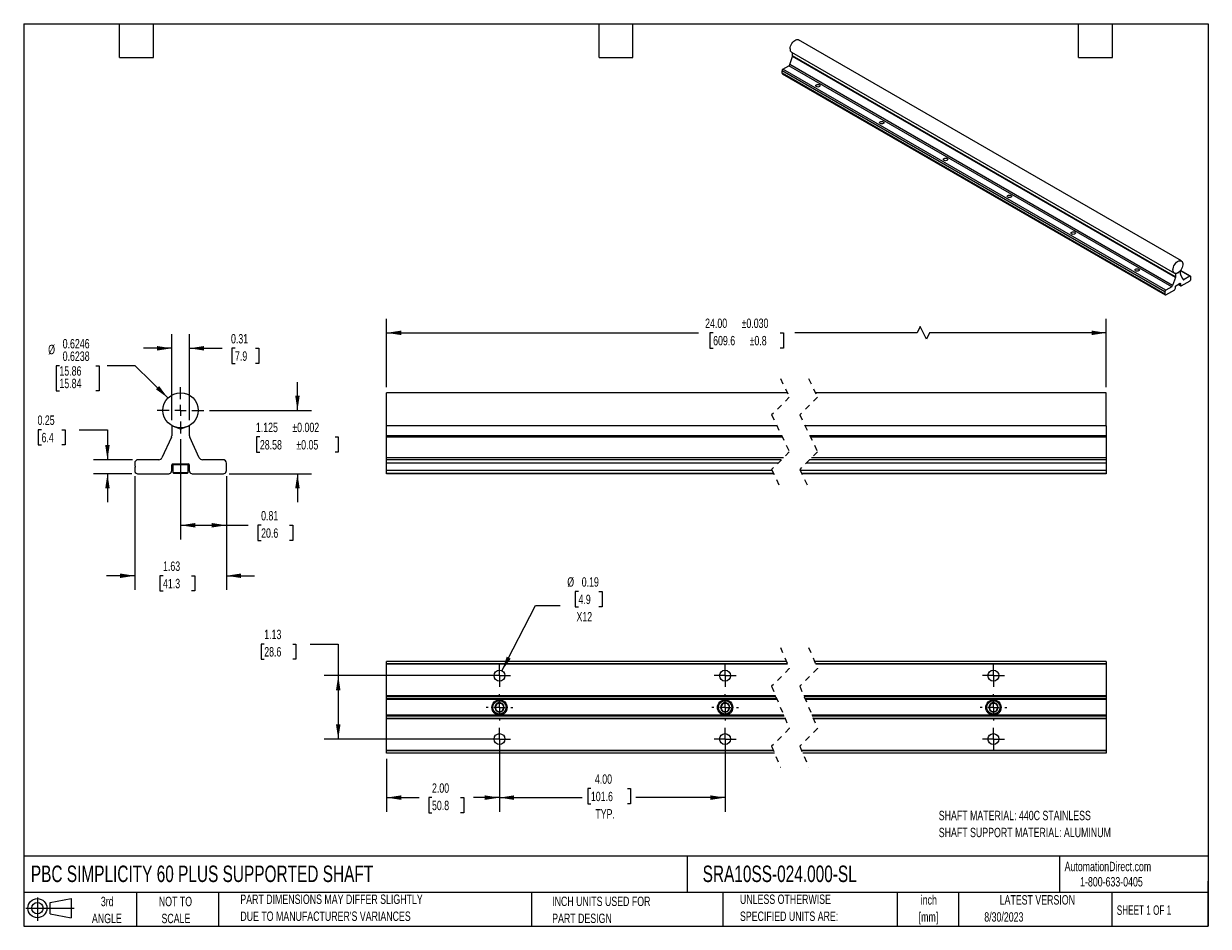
# Model space of a CAD drawing. Header units: inches. Extents: x 0.5 to 21.5, y 0.5 to 16.5.
import ezdxf

# ---------------------------------------------------------------- set-up
doc = ezdxf.new("R2010")
doc.units = ezdxf.units.IN
doc.header["$LTSCALE"] = 2
doc.header["$MEASUREMENT"] = 0
doc.linetypes.add('CENTERX2', pattern=[0.8, 0.5, -0.1, 0.1, -0.1])
doc.linetypes.add('HIDDEN', pattern=[0.075, 0.05, -0.025])
doc.layers.add('CENTER', color=40, linetype='CENTERX2')
doc.layers.add('SLD-DEFPOINTS', color=7, linetype='Continuous')
doc.layers.add('DIMENSIONS', color=140, linetype='Continuous', lineweight=25)
doc.layers.add('TEXT', color=140, linetype='Continuous', lineweight=25)
doc.styles.add('SLDTEXTSTYLE0', font='TXT', dxfattribs={"width": 0.7})
doc.styles.add('SLDTEXTSTYLE1', font='TXT', dxfattribs={"width": 0.65})
doc.dimstyles.new('SLDDIMSTYLE0', dxfattribs={"dimtxt": 0.169922, "dimasz": 0.26, "dimexe": 0, "dimexo": 0.0625, "dimgap": 0.04248, "dimtad": 0, "dimtih": 1, "dimtoh": 1, "dimrnd": 1e-09, "dimdsep": 46, "dimtxsty": 'SLDTEXTSTYLE0', "dimsah": 1, "dimcen": 0.09, "dimadec": 0, "dimazin": 2, "dimtfac": 1, "dimtofl": 0, "dimtmove": 0, "dimatfit": 3, "dimfxl": 0, "dimfrac": 2, "dimtolj": 1, "dimtzin": 12, "dimarcsym": 0})
doc.dimstyles.new('SLDDIMSTYLE1', dxfattribs={"dimtxt": 0.169922, "dimasz": 0.26, "dimexe": 0, "dimexo": 0.0625, "dimgap": 0.04248, "dimtad": 0, "dimtih": 1, "dimtoh": 1, "dimrnd": 1e-09, "dimzin": 12, "dimdsep": 46, "dimtxsty": 'SLDTEXTSTYLE0', "dimsah": 1, "dimcen": 0.09, "dimadec": 0, "dimazin": 3, "dimtfac": 1, "dimtmove": 0, "dimatfit": 0, "dimfxl": 0, "dimfrac": 2, "dimtolj": 1, "dimtzin": 12, "dimarcsym": 0})
doc.dimstyles.new('SLDDIMSTYLE2', dxfattribs={"dimtxt": 0.169922, "dimasz": 0.26, "dimexe": 0, "dimexo": 0.0625, "dimgap": 0.04248, "dimtad": 0, "dimtih": 1, "dimtoh": 1, "dimdec": 3, "dimrnd": 1e-09, "dimzin": 12, "dimdsep": 46, "dimtxsty": 'SLDTEXTSTYLE0', "dimsah": 1, "dimcen": 0.09, "dimadec": 0, "dimazin": 3, "dimtol": 1, "dimtp": 0.002, "dimtm": 0.002, "dimtfac": 1, "dimtdec": 3, "dimtmove": 0, "dimatfit": 0, "dimfxl": 0, "dimfrac": 2, "dimtolj": 1, "dimarcsym": 0})
doc.dimstyles.new('SLDDIMSTYLE3', dxfattribs={"dimtxt": 0.169922, "dimasz": 0.26, "dimexe": 0, "dimexo": 0.0625, "dimgap": 0.04248, "dimtad": 0, "dimtih": 1, "dimtoh": 1, "dimrnd": 1e-09, "dimdsep": 46, "dimtxsty": 'SLDTEXTSTYLE0', "dimsah": 1, "dimcen": 0.09, "dimadec": 0, "dimazin": 2, "dimtfac": 1, "dimtmove": 0, "dimatfit": 0, "dimfxl": 0, "dimfrac": 2, "dimtolj": 1, "dimtzin": 12, "dimarcsym": 0})
doc.dimstyles.new('SLDDIMSTYLE4', dxfattribs={"dimtxt": 0.169922, "dimasz": 0.26, "dimexe": 0, "dimexo": 0.0625, "dimgap": 0.04248, "dimtad": 0, "dimtih": 1, "dimtoh": 1, "dimdec": 4, "dimrnd": 1e-09, "dimzin": 0, "dimdsep": 46, "dimtxsty": 'SLDTEXTSTYLE0', "dimsah": 1, "dimcen": 0, "dimadec": 0, "dimazin": 0, "dimlim": 1, "dimtp": -0.0004, "dimtm": 0.0012, "dimtfac": 1, "dimtdec": 4, "dimtofl": 0, "dimtmove": 0, "dimatfit": 3, "dimfxl": 0, "dimfrac": 2, "dimtolj": 1, "dimtzin": 12, "dimarcsym": 0})
doc.dimstyles.new('SLDDIMSTYLE5', dxfattribs={"dimtxt": 0.169922, "dimasz": 0.26, "dimexe": 0, "dimexo": 0.0625, "dimgap": 0.04248, "dimtad": 0, "dimtih": 1, "dimtoh": 1, "dimrnd": 1e-09, "dimzin": 4, "dimdsep": 46, "dimtxsty": 'SLDTEXTSTYLE0', "dimsah": 1, "dimcen": 0.09, "dimadec": 0, "dimazin": 1, "dimtol": 1, "dimtp": 0.03, "dimtm": 0.03, "dimtfac": 1, "dimtdec": 3, "dimtofl": 0, "dimtmove": 0, "dimatfit": 3, "dimfxl": 0, "dimfrac": 2, "dimtolj": 1, "dimarcsym": 0})
doc.dimstyles.new('SLDDIMSTYLE6', dxfattribs={"dimtxt": 0.169922, "dimasz": 0.26, "dimexe": 0, "dimexo": 0.0625, "dimgap": 0.04248, "dimtad": 0, "dimtih": 1, "dimtoh": 1, "dimrnd": 1e-09, "dimzin": 12, "dimdsep": 46, "dimtxsty": 'SLDTEXTSTYLE0', "dimsah": 1, "dimcen": 0.09, "dimadec": 0, "dimazin": 3, "dimtfac": 1, "dimtofl": 0, "dimtmove": 0, "dimatfit": 3, "dimfxl": 0, "dimfrac": 2, "dimtolj": 1, "dimtzin": 12, "dimarcsym": 0})
doc.dimstyles.new('SLDDIMSTYLE7', dxfattribs={"dimtxt": 0.169922, "dimasz": 0.26, "dimexe": 0, "dimexo": 0.0625, "dimgap": 0.04248, "dimtad": 0, "dimtih": 1, "dimtoh": 1, "dimrnd": 1e-09, "dimzin": 4, "dimdsep": 46, "dimtxsty": 'SLDTEXTSTYLE0', "dimsah": 1, "dimcen": 0.09, "dimadec": 0, "dimazin": 1, "dimtfac": 1, "dimtofl": 0, "dimtmove": 0, "dimatfit": 3, "dimfxl": 0, "dimfrac": 2, "dimtolj": 1, "dimtzin": 12, "dimarcsym": 0})
doc.dimstyles.new('SLDDIMSTYLE8', dxfattribs={"dimtxt": 0.169922, "dimasz": 0.26, "dimexe": 0, "dimexo": 0.0625, "dimgap": 0.04248, "dimtad": 0, "dimtih": 1, "dimtoh": 1, "dimrnd": 1e-09, "dimdsep": 46, "dimtxsty": 'SLDTEXTSTYLE0', "dimsah": 1, "dimcen": 0, "dimadec": 0, "dimazin": 2, "dimtfac": 1, "dimtofl": 0, "dimtmove": 0, "dimatfit": 3, "dimfxl": 0, "dimfrac": 2, "dimtolj": 1, "dimtzin": 12, "dimarcsym": 0})

# ---------------------------------------------------------------- blocks, each defined once
blk = doc.blocks.new('Block11')
at = {"color": 7, "linetype": 'Continuous', "lineweight": 18}
for p, q in [((0, 0.227), (0.856, 0.227)), ((0.204, 0.418), (0.204, 0)), ((0.431, 0.328), (0.801, 0.396)), ((0.431, 0.126), (0.431, 0.328)), ((0.801, 0.396), (0.801, 0.058)), ((0.431, 0.126), (0.801, 0.058))]:
    blk.add_line(p, q, dxfattribs=at)
for radius in [0.169, 0.101]:
    blk.add_circle((0.204, 0.227), radius, dxfattribs=at)
blk = doc.blocks.new('Block12')
at = {"layer": 'SLD-DEFPOINTS'}
blk.add_blockref('Block11', (0, 0), dxfattribs=at)
blk = doc.blocks.new('SW_NOTE_0')
at = {"layer": 'TEXT', "color": 0, "char_height": 0.16667, "attachment_point": 1, "style": 'SLDTEXTSTYLE0'}
for s, insert in [('SHAFT MATERIAL: 440C STAINLESS', (0, 0.215)), ('SHAFT SUPPORT MATERIAL: ALUMINUM', (0, -0.086))]:
    blk.add_mtext(s, dxfattribs=dict(at, insert=insert))
blk = doc.blocks.new('SW_NOTE_0_1')
at = {"layer": 'TEXT', "color": 0, "char_height": 0.1667, "attachment_point": 2, "style": 'SLDTEXTSTYLE0'}
for s, insert in [('inch', (0.25, 0.215)), ('[mm]', (0.244, -0.086))]:
    blk.add_mtext(s, dxfattribs=dict(at, insert=insert))
blk = doc.blocks.new('SW_NOTE_0_2')
at = {"layer": 'TEXT', "color": 0, "char_height": 0.16667, "attachment_point": 1, "style": 'SLDTEXTSTYLE0'}
for s, insert in [('UNLESS OTHERWISE', (0, 0.215)), ('SPECIFIED UNITS ARE:', (0, -0.086))]:
    blk.add_mtext(s, dxfattribs=dict(at, insert=insert))
blk = doc.blocks.new('SW_NOTE_0_3')
at = {"layer": 'TEXT', "color": 0, "char_height": 0.16667, "attachment_point": 1, "style": 'SLDTEXTSTYLE0'}
for s, insert in [('PART DIMENSIONS MAY DIFFER SLIGHTLY', (0, 0.215)), ("DUE TO MANUFACTURER'S VARIANCES", (0, -0.086))]:
    blk.add_mtext(s, dxfattribs=dict(at, insert=insert))
blk = doc.blocks.new('SW_NOTE_0_4')
at = {"layer": 'TEXT', "color": 0, "char_height": 0.1667, "attachment_point": 2, "style": 'SLDTEXTSTYLE0'}
for s, insert in [('NOT TO', (0.414, 0.215)), ('SCALE', (0.422, -0.086))]:
    blk.add_mtext(s, dxfattribs=dict(at, insert=insert))
blk = doc.blocks.new('SW_NOTE_0_5')
at = {"layer": 'TEXT', "color": 0, "char_height": 0.1667, "attachment_point": 2, "style": 'SLDTEXTSTYLE0'}
for s, insert in [('3rd', (0.182, 0.215)), ('ANGLE', (0.175, -0.086))]:
    blk.add_mtext(s, dxfattribs=dict(at, insert=insert))
blk = doc.blocks.new('SW_NOTE_0_6')
at = {"layer": 'TEXT', "color": 0, "char_height": 0.16667, "attachment_point": 1, "style": 'SLDTEXTSTYLE0'}
for s, insert in [('INCH UNITS USED FOR', (0, 0.215)), ('PART DESIGN', (0, -0.086))]:
    blk.add_mtext(s, dxfattribs=dict(at, insert=insert))
blk = doc.blocks.new('_D')
at = {"layer": 'DIMENSIONS'}
for p, q in [((3.281, 9.134), (3.281, 7.359)), ((4.093, 8.481), (4.093, 7.359)), ((3.281, 7.609), (4.093, 7.609)), ((4.093, 7.609), (4.478, 7.609)), ((4.709, 7.609), (4.651, 7.609)), ((4.651, 7.609), (4.651, 7.339)), ((5.213, 7.609), (5.271, 7.609)), ((5.271, 7.609), (5.271, 7.339)), ((4.651, 7.339), (4.709, 7.339)), ((5.271, 7.339), (5.213, 7.339))]:
    blk.add_line(p, q, dxfattribs=at)
for points in [[(3.281, 7.609), (3.541, 7.569), (3.541, 7.649)], [(4.093, 7.609), (3.833, 7.649), (3.833, 7.569)]]:
    blk.add_solid(points, dxfattribs=at)
at = {"layer": 'DIMENSIONS', "char_height": 0.1667, "attachment_point": 1, "style": 'SLDTEXTSTYLE0'}
for s, insert in [('0.81', (4.709, 7.862)), ('20.6', (4.709, 7.554))]:
    blk.add_mtext(s, dxfattribs=dict(at, insert=insert))
blk = doc.blocks.new('_D_1')
at = {"layer": 'DIMENSIONS'}
for p, q in [((2.468, 8.481), (2.468, 6.464)), ((4.093, 8.481), (4.093, 6.464)), ((2.468, 6.714), (1.968, 6.714)), ((2.97, 6.714), (2.913, 6.714)), ((2.913, 6.714), (2.913, 6.444)), ((3.475, 6.714), (3.532, 6.714)), ((3.532, 6.714), (3.532, 6.444)), ((4.093, 6.714), (4.593, 6.714)), ((2.913, 6.444), (2.97, 6.444)), ((3.532, 6.444), (3.475, 6.444))]:
    blk.add_line(p, q, dxfattribs=at)
for points in [[(2.468, 6.714), (2.208, 6.754), (2.208, 6.674)], [(4.093, 6.714), (4.353, 6.674), (4.353, 6.754)]]:
    blk.add_solid(points, dxfattribs=at)
at = {"layer": 'DIMENSIONS', "char_height": 0.1667, "attachment_point": 1, "style": 'SLDTEXTSTYLE0'}
for s, insert in [('1.63', (2.97, 6.967)), ('41.3', (2.97, 6.659))]:
    blk.add_mtext(s, dxfattribs=dict(at, insert=insert))
blk = doc.blocks.new('_D_2')
at = {"layer": 'DIMENSIONS'}
for p, q in [((5.353, 9.646), (5.353, 10.146)), ((3.793, 9.646), (5.603, 9.646)), ((4.687, 9.174), (4.629, 9.174)), ((4.629, 9.174), (4.629, 8.904)), ((6.02, 9.174), (6.077, 9.174)), ((6.077, 9.174), (6.077, 8.904)), ((4.629, 8.904), (4.687, 8.904)), ((6.077, 8.904), (6.02, 8.904)), ((4.144, 8.521), (5.603, 8.521)), ((5.353, 8.521), (5.353, 8.021))]:
    blk.add_line(p, q, dxfattribs=at)
for points in [[(5.353, 9.646), (5.393, 9.906), (5.313, 9.906)], [(5.353, 8.521), (5.313, 8.261), (5.393, 8.261)]]:
    blk.add_solid(points, dxfattribs=at)
at = {"layer": 'DIMENSIONS', "char_height": 0.1667, "attachment_point": 1, "style": 'SLDTEXTSTYLE0'}
for s, insert in [('1.125', (4.616, 9.427)), ('±0.002', (5.262, 9.427)), ('28.58', (4.687, 9.119)), ('±0.05', (5.333, 9.119))]:
    blk.add_mtext(s, dxfattribs=dict(at, insert=insert))
blk = doc.blocks.new('_D_3')
at = {"layer": 'DIMENSIONS'}
for p, q in [((3.124, 9.47), (3.124, 10.996)), ((3.437, 9.47), (3.437, 10.996)), ((3.124, 10.746), (2.624, 10.746)), ((3.437, 10.746), (4.016, 10.746)), ((4.246, 10.746), (4.189, 10.746)), ((4.189, 10.746), (4.189, 10.476)), ((4.609, 10.746), (4.666, 10.746)), ((4.666, 10.746), (4.666, 10.476)), ((4.189, 10.476), (4.246, 10.476)), ((4.666, 10.476), (4.609, 10.476))]:
    blk.add_line(p, q, dxfattribs=at)
for points in [[(3.124, 10.746), (2.864, 10.786), (2.864, 10.706)], [(3.437, 10.746), (3.697, 10.706), (3.697, 10.786)]]:
    blk.add_solid(points, dxfattribs=at)
at = {"layer": 'DIMENSIONS', "char_height": 0.1667, "attachment_point": 1, "style": 'SLDTEXTSTYLE0'}
for s, insert in [('0.31', (4.175, 10.999)), ('7.9', (4.246, 10.691))]:
    blk.add_mtext(s, dxfattribs=dict(at, insert=insert))
blk = doc.blocks.new('_D_4')
at = {"layer": 'DIMENSIONS'}
for p, q in [((1.133, 10.436), (1.076, 10.436)), ((1.076, 10.436), (1.076, 9.991)), ((1.78, 10.436), (1.837, 10.436)), ((1.837, 10.436), (1.837, 9.991)), ((2.478, 10.436), (1.978, 10.436)), ((3.058, 9.865), (2.478, 10.436)), ((1.076, 9.991), (1.133, 9.991)), ((1.837, 9.991), (1.78, 9.991))]:
    blk.add_line(p, q, dxfattribs=at)
blk.add_solid([(3.058, 9.865), (2.901, 10.076), (2.845, 10.019)], dxfattribs=at)
at = {"layer": 'DIMENSIONS', "char_height": 0.1667, "attachment_point": 1, "style": 'SLDTEXTSTYLE0'}
for s, insert in [('%%c', (0.934, 10.808)), ('0.6246', (1.191, 10.911)), ('0.6238', (1.191, 10.689)), ('15.86', (1.133, 10.428)), ('15.84', (1.133, 10.206))]:
    blk.add_mtext(s, dxfattribs=dict(at, insert=insert))
blk = doc.blocks.new('_D_5')
at = {"layer": 'DIMENSIONS'}
for p, q in [((0.816, 9.302), (0.759, 9.302)), ((0.759, 9.302), (0.759, 9.032)), ((1.179, 9.302), (1.236, 9.302)), ((1.236, 9.302), (1.236, 9.032)), ((1.485, 9.302), (1.985, 9.302)), ((1.985, 9.302), (1.985, 8.771)), ((0.759, 9.032), (0.816, 9.032)), ((1.236, 9.032), (1.179, 9.032)), ((2.428, 8.771), (1.735, 8.771)), ((2.418, 8.521), (1.735, 8.521)), ((1.985, 8.521), (1.985, 8.021))]:
    blk.add_line(p, q, dxfattribs=at)
for points in [[(1.985, 8.771), (2.025, 9.031), (1.945, 9.031)], [(1.985, 8.521), (1.945, 8.261), (2.025, 8.261)]]:
    blk.add_solid(points, dxfattribs=at)
at = {"layer": 'DIMENSIONS', "char_height": 0.1667, "attachment_point": 1, "style": 'SLDTEXTSTYLE0'}
for s, insert in [('0.25', (0.745, 9.555)), ('6.4', (0.816, 9.247))]:
    blk.add_mtext(s, dxfattribs=dict(at, insert=insert))
blk = doc.blocks.new('SW_CENTERMARKSYMBOL_0')
at = {"layer": 'CENTER', "color": 0}
for p, q in [((0, 0.2), (0, 0.4125)), ((-0.2, 0), (-0.4125, 0)), ((0, 0), (-0.1, 0)), ((0, 0), (0, 0.1)), ((0, 0), (0, -0.1)), ((0, 0), (0.1, 0)), ((0.2, 0), (0.4125, 0)), ((0, -0.2), (0, -0.4125))]:
    blk.add_line(p, q, dxfattribs=at)
blk = doc.blocks.new('_D_6')
at = {"layer": 'DIMENSIONS'}
for p, q in [((6.934, 10.059), (6.934, 11.27)), ((16.392, 11.131), (16.336, 11.02)), ((16.503, 10.909), (16.392, 11.131)), ((19.691, 10.059), (19.691, 11.27)), ((6.934, 11.02), (12.464, 11.02)), ((12.722, 11.02), (12.664, 11.02)), ((12.664, 11.02), (12.664, 10.75)), ((13.913, 11.02), (13.97, 11.02)), ((13.97, 11.02), (13.97, 10.75)), ((16.336, 11.02), (14.171, 11.02)), ((16.558, 11.02), (16.503, 10.909)), ((19.691, 11.02), (16.558, 11.02)), ((12.664, 10.75), (12.722, 10.75)), ((13.97, 10.75), (13.913, 10.75))]:
    blk.add_line(p, q, dxfattribs=at)
for points in [[(6.934, 11.02), (7.194, 10.98), (7.194, 11.06)], [(19.691, 11.02), (19.431, 11.06), (19.431, 10.98)]]:
    blk.add_solid(points, dxfattribs=at)
at = {"layer": 'DIMENSIONS', "char_height": 0.1667, "attachment_point": 1, "style": 'SLDTEXTSTYLE0'}
for s, insert in [('24.00', (12.58, 11.273)), ('±0.030', (13.226, 11.273)), ('609.6', (12.722, 10.965)), ('±0.8', (13.368, 10.965))]:
    blk.add_mtext(s, dxfattribs=dict(at, insert=insert))
blk = doc.blocks.new('_D_7')
at = {"layer": 'DIMENSIONS'}
for p, q in [((4.764, 5.504), (4.707, 5.504)), ((4.707, 5.504), (4.707, 5.234)), ((5.269, 5.504), (5.326, 5.504)), ((5.326, 5.504), (5.326, 5.234)), ((5.576, 5.504), (6.076, 5.504)), ((6.076, 5.504), (6.076, 4.943)), ((4.707, 5.234), (4.764, 5.234)), ((5.326, 5.234), (5.269, 5.234)), ((8.834, 4.943), (5.826, 4.943)), ((6.076, 4.943), (6.076, 3.818)), ((8.834, 3.818), (5.826, 3.818))]:
    blk.add_line(p, q, dxfattribs=at)
for points in [[(6.076, 4.943), (6.036, 4.683), (6.116, 4.683)], [(6.076, 3.818), (6.116, 4.078), (6.036, 4.078)]]:
    blk.add_solid(points, dxfattribs=at)
at = {"layer": 'DIMENSIONS', "char_height": 0.1667, "attachment_point": 1, "style": 'SLDTEXTSTYLE0'}
for s, insert in [('1.13', (4.764, 5.757)), ('28.6', (4.764, 5.449))]:
    blk.add_mtext(s, dxfattribs=dict(at, insert=insert))
blk = doc.blocks.new('_D_8')
at = {"layer": 'DIMENSIONS'}
for p, q in [((8.934, 3.718), (8.934, 2.531)), ((6.934, 3.468), (6.934, 2.531)), ((6.934, 2.781), (7.508, 2.781)), ((7.738, 2.781), (7.681, 2.781)), ((7.681, 2.781), (7.681, 2.511)), ((8.243, 2.781), (8.3, 2.781)), ((8.3, 2.781), (8.3, 2.511)), ((8.934, 2.781), (8.473, 2.781)), ((7.681, 2.511), (7.738, 2.511)), ((8.3, 2.511), (8.243, 2.511))]:
    blk.add_line(p, q, dxfattribs=at)
for points in [[(6.934, 2.781), (7.194, 2.741), (7.194, 2.821)], [(8.934, 2.781), (8.674, 2.821), (8.674, 2.741)]]:
    blk.add_solid(points, dxfattribs=at)
at = {"layer": 'DIMENSIONS', "char_height": 0.1667, "attachment_point": 1, "style": 'SLDTEXTSTYLE0'}
for s, insert in [('2.00', (7.738, 3.034)), ('50.8', (7.738, 2.726))]:
    blk.add_mtext(s, dxfattribs=dict(at, insert=insert))
blk = doc.blocks.new('_D_9')
at = {"layer": 'DIMENSIONS'}
for p, q in [((8.934, 3.718), (8.934, 2.531)), ((12.934, 3.718), (12.934, 2.531)), ((8.934, 2.781), (10.403, 2.781)), ((10.555, 2.94), (10.498, 2.94)), ((10.498, 2.94), (10.498, 2.67)), ((11.201, 2.94), (11.258, 2.94)), ((11.258, 2.94), (11.258, 2.67)), ((12.934, 2.781), (11.354, 2.781)), ((10.498, 2.67), (10.555, 2.67)), ((11.258, 2.67), (11.201, 2.67))]:
    blk.add_line(p, q, dxfattribs=at)
for points in [[(8.934, 2.781), (9.194, 2.741), (9.194, 2.821)], [(12.934, 2.781), (12.674, 2.821), (12.674, 2.741)]]:
    blk.add_solid(points, dxfattribs=at)
at = {"layer": 'DIMENSIONS', "char_height": 0.1667, "attachment_point": 1, "style": 'SLDTEXTSTYLE0'}
for s, insert in [('4.00', (10.626, 3.193)), ('101.6', (10.555, 2.885)), ('TYP.', (10.634, 2.577))]:
    blk.add_mtext(s, dxfattribs=dict(at, insert=insert))
blk = doc.blocks.new('_D_10')
at = {"layer": 'DIMENSIONS'}
for p, q in [((10.335, 6.434), (10.278, 6.434)), ((10.278, 6.434), (10.278, 6.164)), ((10.698, 6.434), (10.756, 6.434)), ((10.756, 6.434), (10.756, 6.164)), ((8.979, 5.03), (9.573, 6.187)), ((9.573, 6.187), (10.011, 6.187)), ((10.278, 6.164), (10.335, 6.164)), ((10.756, 6.164), (10.698, 6.164))]:
    blk.add_line(p, q, dxfattribs=at)
blk.add_solid([(8.979, 5.03), (9.133, 5.243), (9.062, 5.279)], dxfattribs=at)
at = {"layer": 'DIMENSIONS', "char_height": 0.1667, "attachment_point": 1, "style": 'SLDTEXTSTYLE0'}
for s, insert in [('%%c', (10.136, 6.687)), ('0.19', (10.392, 6.687)), ('4.9', (10.335, 6.379)), ('X12', (10.299, 6.071))]:
    blk.add_mtext(s, dxfattribs=dict(at, insert=insert))
blk = doc.blocks.new('SW_CENTERMARKSYMBOL_1')
at = {"layer": 'CENTER', "color": 0}
for p, q in [((0, 0.2), (0, 0.235)), ((-0.2, 0), (-0.235, 0)), ((0, 0), (-0.1, 0)), ((0, 0), (0, 0.1)), ((0, 0), (0, -0.1)), ((0, 0), (0.1, 0)), ((0.2, 0), (0.235, 0)), ((0, -0.2), (0, -0.235))]:
    blk.add_line(p, q, dxfattribs=at)
blk = doc.blocks.new('SW_CENTERMARKSYMBOL_2')
at = {"layer": 'CENTER', "color": 0}
for p, q in [((0, 0.2), (0, 0.235)), ((-0.2, 0), (-0.235, 0)), ((0, 0), (-0.1, 0)), ((0, 0), (0, 0.1)), ((0, 0), (0, -0.1)), ((0, 0), (0.1, 0)), ((0.2, 0), (0.235, 0)), ((0, -0.2), (0, -0.235))]:
    blk.add_line(p, q, dxfattribs=at)
blk = doc.blocks.new('SW_CENTERMARKSYMBOL_3')
at = {"layer": 'CENTER', "color": 0}
for p, q in [((-0.1, 0), (-0.197, 0)), ((0, 0), (-0.1, 0)), ((0, 0.1), (0, 0.197)), ((0, 0), (0, 0.1)), ((0, 0), (0, -0.1)), ((0, 0), (0.1, 0)), ((0.1, 0), (0.197, 0)), ((0, -0.1), (0, -0.197))]:
    blk.add_line(p, q, dxfattribs=at)
blk = doc.blocks.new('SW_CENTERMARKSYMBOL_4')
at = {"layer": 'CENTER', "color": 0}
for p, q in [((-0.1, 0), (-0.197, 0)), ((0, 0), (-0.1, 0)), ((0, 0.1), (0, 0.197)), ((0, 0), (0, 0.1)), ((0, 0), (0, -0.1)), ((0, 0), (0.1, 0)), ((0.1, 0), (0.197, 0)), ((0, -0.1), (0, -0.197))]:
    blk.add_line(p, q, dxfattribs=at)
blk = doc.blocks.new('SW_CENTERMARKSYMBOL_5')
at = {"layer": 'CENTER', "color": 0}
for p, q in [((-0.1, 0), (-0.197, 0)), ((0, 0), (-0.1, 0)), ((0, 0.1), (0, 0.197)), ((0, 0), (0, 0.1)), ((0, 0), (0, -0.1)), ((0, 0), (0.1, 0)), ((0.1, 0), (0.197, 0)), ((0, -0.1), (0, -0.197))]:
    blk.add_line(p, q, dxfattribs=at)
blk = doc.blocks.new('SW_CENTERMARKSYMBOL_6')
at = {"layer": 'CENTER', "color": 0}
for p, q in [((-0.1, 0), (-0.197, 0)), ((0, 0), (-0.1, 0)), ((0, 0.1), (0, 0.197)), ((0, 0), (0, 0.1)), ((0, 0), (0, -0.1)), ((0, 0), (0.1, 0)), ((0.1, 0), (0.197, 0)), ((0, -0.1), (0, -0.197))]:
    blk.add_line(p, q, dxfattribs=at)
blk = doc.blocks.new('SW_CENTERMARKSYMBOL_7')
at = {"layer": 'CENTER', "color": 0}
for p, q in [((-0.1, 0), (-0.197, 0)), ((0, 0), (-0.1, 0)), ((0, 0.1), (0, 0.197)), ((0, 0), (0, 0.1)), ((0, 0), (0, -0.1)), ((0, 0), (0.1, 0)), ((0.1, 0), (0.197, 0)), ((0, -0.1), (0, -0.197))]:
    blk.add_line(p, q, dxfattribs=at)
blk = doc.blocks.new('SW_CENTERMARKSYMBOL_8')
at = {"layer": 'CENTER', "color": 0}
for p, q in [((-0.1, 0), (-0.197, 0)), ((0, 0), (-0.1, 0)), ((0, 0.1), (0, 0.197)), ((0, 0), (0, 0.1)), ((0, 0), (0, -0.1)), ((0, 0), (0.1, 0)), ((0.1, 0), (0.197, 0)), ((0, -0.1), (0, -0.197))]:
    blk.add_line(p, q, dxfattribs=at)
blk = doc.blocks.new('SW_CENTERMARKSYMBOL_9')
at = {"layer": 'CENTER', "color": 0}
for p, q in [((0, 0.2), (0, 0.235)), ((-0.2, 0), (-0.235, 0)), ((0, 0), (-0.1, 0)), ((0, 0), (0, 0.1)), ((0, 0), (0, -0.1)), ((0, 0), (0.1, 0)), ((0.2, 0), (0.235, 0)), ((0, -0.2), (0, -0.235))]:
    blk.add_line(p, q, dxfattribs=at)

msp = doc.modelspace()

# ---------------------------------------------------------------- linework, layer by layer
for p, q in [((21.024, 12.29357), (14.23578, 16.21233)), ((14.11079, 15.99582), (20.89901, 12.07706)), ((14.12909, 15.93099), (14.12909, 15.98525)), ((13.96044, 15.69542), (14.06384, 15.75511)), ((20.85206, 11.83635), (14.06384, 15.75511)), ((14.07986, 15.77614), (14.12743, 15.9214)), ((20.86809, 11.85738), (14.07986, 15.77614)), ((20.91566, 12.00265), (14.12743, 15.9214)), ((20.91731, 12.01223), (14.12909, 15.93099)), ((20.7317, 11.74726), (13.94347, 15.66602)), ((13.94347, 15.62356), (13.94347, 15.66602)), ((20.7317, 11.7048), (13.94347, 15.62356)), ((13.94844, 15.61257), (20.73667, 11.69382)), ((20.74867, 11.77666), (13.96044, 15.69542)), ((20.91566, 12.00265), (20.86809, 11.85738)), ((20.91731, 12.06976), (20.91364, 12.07188)), ((20.96151, 12.0767), (20.91731, 12.06976)), ((20.91731, 12.06976), (20.91731, 12.01223)), ((20.96151, 12.0767), (20.95564, 12.08009)), ((21.0057, 12.12079), (20.96151, 12.0767)), ((21.0057, 12.12079), (21.00479, 12.12131)), ((21.0057, 12.06325), (21.0057, 12.12079)), ((21.17435, 12.0224), (21.0057, 12.11975)), ((21.05493, 11.96524), (21.00736, 12.05558)), ((21.18634, 12.02358), (21.00863, 12.12617)), ((21.07095, 11.96271), (21.04985, 11.97489)), ((21.17435, 12.0224), (21.07095, 11.96271)), ((21.18849, 11.99275), (21.19132, 11.99627)), ((21.18849, 11.98672), (21.18849, 11.99275)), ((21.19132, 11.98647), (21.18849, 11.9881)), ((21.19132, 11.98647), (21.18849, 11.98672)), ((21.19132, 11.99627), (21.19132, 12.0126)), ((21.19132, 11.97014), (21.19132, 11.98647)), ((20.74567, 11.69328), (20.90369, 11.7845)), ((20.85206, 11.83635), (20.74867, 11.77666)), ((20.90369, 11.7845), (20.9065, 11.7873)), ((20.91767, 11.81216), (20.91767, 11.8445)), ((20.92191, 11.85184), (21.0011, 11.89756)), ((20.96607, 11.87734), (21.01032, 11.85179)), ((21.00535, 11.86278), (20.9731, 11.8814)), ((21.00535, 11.89511), (21.0011, 11.89756)), ((21.00535, 11.89511), (21.00535, 11.86278)), ((21.01651, 11.85081), (21.01932, 11.85125)), ((21.01932, 11.85125), (21.17734, 11.94247)), ((21.17734, 11.94247), (21.18015, 11.94528)), ((20.7317, 11.74726), (20.7317, 11.7048)), ((20.74286, 11.69283), (20.74567, 11.69328)), ((14.03553, 9.95854), (6.93439, 9.95854)), ((6.93439, 9.64604), (6.93439, 9.95854)), ((19.69112, 9.95854), (14.53553, 9.95854)), ((19.69112, 9.64604), (19.69112, 9.95854)), ((6.93439, 9.37036), (6.93439, 9.64604)), ((19.69112, 9.37036), (19.69112, 9.64604)), ((3.12447, 9.37036), (3.12447, 9.19421)), ((3.28072, 9.31349), (3.12447, 9.37036)), ((3.19822, 9.34463), (3.19822, 9.34351)), ((3.43697, 9.37036), (3.28072, 9.31349)), ((3.36322, 9.34351), (3.36322, 9.34463)), ((3.43697, 9.19421), (3.43697, 9.37036)), ((13.8522, 9.37036), (6.93439, 9.37036)), ((6.93439, 9.19421), (6.93439, 9.37036)), ((19.69112, 9.37036), (14.3522, 9.37036)), ((19.69112, 9.37036), (19.69112, 9.19421)), ((3.11861, 9.1678), (2.95043, 8.80713)), ((3.61101, 8.80713), (3.44283, 9.1678)), ((13.93705, 9.19421), (6.93439, 9.19421)), ((6.93439, 9.1678), (6.93439, 9.19421)), ((13.94978, 9.1678), (6.93439, 9.1678)), ((6.93439, 8.80713), (6.93439, 9.1678)), ((19.69112, 9.19421), (14.43705, 9.19421)), ((19.69112, 9.1678), (14.44978, 9.1678)), ((19.69112, 9.19421), (19.69112, 9.1678)), ((19.69112, 9.1678), (19.69112, 8.80713)), ((2.46822, 8.71104), (2.46822, 8.66104)), ((2.46822, 8.66104), (2.47822, 8.65527)), ((2.47822, 8.63681), (2.46822, 8.63104)), ((2.46822, 8.63104), (2.46822, 8.58104)), ((2.47822, 8.65527), (2.47822, 8.63681)), ((2.89379, 8.77104), (2.52822, 8.77104)), ((3.12572, 8.58104), (3.12572, 8.68004)), ((3.14072, 8.69504), (3.42072, 8.69504)), ((3.15397, 8.69104), (3.14572, 8.68279)), ((3.14572, 8.68279), (3.14572, 8.54254)), ((3.41572, 8.68279), (3.14572, 8.68279)), ((3.15397, 8.69104), (3.40747, 8.69104)), ((3.19822, 8.69504), (3.19822, 8.69104)), ((3.36322, 8.69104), (3.36322, 8.69504)), ((3.41572, 8.68279), (3.40747, 8.69104)), ((3.41572, 8.54254), (3.41572, 8.68279)), ((3.43572, 8.68004), (3.43572, 8.58104)), ((4.03322, 8.77104), (3.66765, 8.77104)), ((4.09322, 8.58104), (4.09322, 8.71104)), ((13.96681, 8.80713), (6.93439, 8.80713)), ((6.93439, 8.77104), (6.93439, 8.80713)), ((6.93439, 8.71104), (6.93439, 8.77104)), ((13.93072, 8.77104), (6.93439, 8.77104)), ((13.87072, 8.71104), (6.93439, 8.71104)), ((6.93439, 8.58104), (6.93439, 8.71104)), ((19.69112, 8.71104), (14.37072, 8.71104)), ((19.69112, 8.77104), (14.43072, 8.77104)), ((19.69112, 8.80713), (14.46681, 8.80713)), ((19.69112, 8.80713), (19.69112, 8.77104)), ((19.69112, 8.77104), (19.69112, 8.71104)), ((19.69112, 8.71104), (19.69112, 8.58104)), ((2.5077, 8.52466), (2.51764, 8.52104)), ((2.51764, 8.52104), (3.0763, 8.52104)), ((3.0763, 8.52104), (3.08624, 8.52466)), ((3.14572, 8.54254), (3.16222, 8.52604)), ((3.14572, 8.54254), (3.41572, 8.54254)), ((3.39922, 8.52604), (3.16222, 8.52604)), ((3.39922, 8.52604), (3.41572, 8.54254)), ((3.4752, 8.52466), (3.48514, 8.52104)), ((3.48514, 8.52104), (4.0438, 8.52104)), ((4.0438, 8.52104), (4.05374, 8.52466)), ((6.93439, 8.52466), (6.93439, 8.58104)), ((13.76575, 8.58104), (6.93439, 8.58104)), ((13.79292, 8.52466), (6.93439, 8.52466)), ((6.93439, 8.52104), (6.93439, 8.52466)), ((13.79466, 8.52104), (6.93439, 8.52104)), ((19.69112, 8.58104), (14.26575, 8.58104)), ((19.69112, 8.52466), (14.29292, 8.52466)), ((19.69112, 8.52104), (14.29466, 8.52104)), ((19.69112, 8.58104), (19.69112, 8.52466)), ((19.69112, 8.52466), (19.69112, 8.52104)), ((14.02043, 5.19336), (6.93439, 5.19336)), ((6.93439, 5.15388), (6.93439, 5.19336)), ((14.03706, 5.15388), (6.93439, 5.15388)), ((6.93439, 5.14394), (6.93439, 5.15388)), ((14.04125, 5.14394), (6.93439, 5.14394)), ((6.93439, 4.58528), (6.93439, 5.14394)), ((19.69112, 5.19336), (14.52043, 5.19336)), ((19.69112, 5.15388), (14.53706, 5.15388)), ((19.69112, 5.14394), (14.54125, 5.14394)), ((19.69112, 5.19336), (19.69112, 5.15388)), ((19.69112, 5.15388), (19.69112, 5.14394)), ((19.69112, 5.14394), (19.69112, 4.58528)), ((13.82897, 4.58528), (6.93439, 4.58528)), ((6.93439, 4.57534), (6.93439, 4.58528)), ((13.83315, 4.57534), (6.93439, 4.57534)), ((6.93439, 4.53586), (6.93439, 4.57534)), ((13.84979, 4.53586), (6.93439, 4.53586)), ((6.93439, 4.52086), (6.93439, 4.53586)), ((13.85611, 4.52086), (6.93439, 4.52086)), ((6.93439, 4.24086), (6.93439, 4.52086)), ((8.9751, 4.45136), (8.89369, 4.45136)), ((12.9751, 4.45136), (12.89369, 4.45136)), ((19.69112, 4.58528), (14.32897, 4.58528)), ((19.69112, 4.57534), (14.33316, 4.57534)), ((19.69112, 4.53586), (14.34979, 4.53586)), ((19.69112, 4.52086), (14.35611, 4.52086)), ((17.73182, 4.45136), (17.65041, 4.45136)), ((19.69112, 4.58528), (19.69112, 4.57534)), ((19.69112, 4.57534), (19.69112, 4.53586)), ((19.69112, 4.53586), (19.69112, 4.52086)), ((19.69112, 4.52086), (19.69112, 4.24086)), ((13.97408, 4.24086), (6.93439, 4.24086)), ((6.93439, 4.22586), (6.93439, 4.24086)), ((13.9804, 4.22586), (6.93439, 4.22586)), ((6.93439, 4.18638), (6.93439, 4.22586)), ((8.89369, 4.31036), (8.9751, 4.31036)), ((12.89369, 4.31036), (12.9751, 4.31036)), ((19.69112, 4.24086), (14.47408, 4.24086)), ((19.69112, 4.22586), (14.4804, 4.22586)), ((17.65041, 4.31036), (17.73182, 4.31036)), ((19.69112, 4.24086), (19.69112, 4.22586)), ((19.69112, 4.22586), (19.69112, 4.18638)), ((13.99703, 4.18638), (6.93439, 4.18638)), ((6.93439, 4.17644), (6.93439, 4.18638)), ((14.00122, 4.17644), (6.93439, 4.17644)), ((6.93439, 3.61778), (6.93439, 4.17644)), ((19.69112, 4.18638), (14.49703, 4.18638)), ((19.69112, 4.17644), (14.50122, 4.17644)), ((19.69112, 4.18638), (19.69112, 4.17644)), ((19.69112, 4.17644), (19.69112, 3.61778)), ((6.93439, 3.60784), (6.93439, 3.61778)), ((13.78894, 3.61778), (6.93439, 3.61778)), ((13.79313, 3.60784), (6.93439, 3.60784)), ((6.93439, 3.56836), (6.93439, 3.60784)), ((19.69112, 3.61778), (14.28894, 3.61778)), ((19.69112, 3.60784), (14.29313, 3.60784)), ((19.69112, 3.61778), (19.69112, 3.60784)), ((19.69112, 3.60784), (19.69112, 3.56836)), ((13.80976, 3.56836), (6.93439, 3.56836)), ((19.69112, 3.56836), (14.30976, 3.56836))]:
    msp.add_line(p, q)
at = {"color": 7, "linetype": 'HIDDEN', "lineweight": 18}
for p, q in [((13.9151, 10.20854), (14.07258, 9.88165)), ((14.4151, 10.20854), (14.57258, 9.88165)), ((14.07258, 9.88165), (13.75761, 9.56669)), ((14.57258, 9.88165), (14.25761, 9.56669)), ((13.75761, 9.56669), (14.07258, 8.9129)), ((14.25761, 9.56669), (14.57258, 8.9129)), ((14.07258, 8.9129), (13.75761, 8.59794)), ((14.57258, 8.9129), (14.25761, 8.59794)), ((13.75761, 8.59794), (13.9151, 8.27104)), ((14.25761, 8.59794), (14.4151, 8.27104)), ((13.9151, 5.44336), (14.07258, 5.06959)), ((14.4151, 5.44336), (14.57258, 5.06959)), ((14.07258, 5.06959), (13.75761, 4.75463)), ((14.57258, 5.06959), (14.25761, 4.75463)), ((13.75761, 4.75463), (14.07258, 4.00709)), ((14.25761, 4.75463), (14.57258, 4.00709)), ((14.07258, 4.00709), (13.75761, 3.69213)), ((14.57258, 4.00709), (14.25761, 3.69213)), ((13.75761, 3.69213), (13.9151, 3.31836)), ((14.25761, 3.69213), (14.4151, 3.31836))]:
    msp.add_line(p, q, dxfattribs=at)
at = {"flags": 128}
for points in [[(14.08489, 16.05305), (14.08696, 16.07618), (14.09306, 16.10062), (14.10292, 16.12522), (14.11606, 16.14883), (14.13188, 16.17035), (14.14963, 16.18877), (14.1685, 16.20323), (14.18758, 16.21305), (14.206, 16.21778), (14.22288, 16.21719), (14.23578, 16.21233)], [(14.6073, 15.41572), (14.61571, 15.40845), (14.61867, 15.39988), (14.61571, 15.39131), (14.6073, 15.38404), (14.59472, 15.37918), (14.57987, 15.37748), (14.56502, 15.37918), (14.55243, 15.38404), (14.54402, 15.39131), (14.54107, 15.39988), (14.54402, 15.40845), (14.55243, 15.41572), (14.56502, 15.42057), (14.57987, 15.42228), (14.59472, 15.42057), (14.6073, 15.41572)], [(15.73867, 14.76259), (15.74708, 14.75532), (15.75004, 14.74675), (15.74708, 14.73818), (15.73867, 14.73091), (15.72609, 14.72606), (15.71124, 14.72435), (15.69639, 14.72606), (15.6838, 14.73091), (15.67539, 14.73818), (15.67244, 14.74675), (15.67539, 14.75532), (15.6838, 14.76259), (15.69639, 14.76744), (15.71124, 14.76915), (15.72609, 14.76744), (15.73867, 14.76259)], [(16.87004, 14.10946), (16.87846, 14.1022), (16.88141, 14.09362), (16.87846, 14.08505), (16.87004, 14.07779), (16.85746, 14.07293), (16.84261, 14.07123), (16.82776, 14.07293), (16.81517, 14.07779), (16.80676, 14.08505), (16.80381, 14.09362), (16.80676, 14.1022), (16.81517, 14.10946), (16.82776, 14.11432), (16.84261, 14.11602), (16.85746, 14.11432), (16.87004, 14.10946)], [(18.00142, 13.45634), (18.00983, 13.44907), (18.01278, 13.4405), (18.00983, 13.43193), (18.00142, 13.42466), (17.98883, 13.4198), (17.97398, 13.4181), (17.95913, 13.4198), (17.94654, 13.42466), (17.93813, 13.43193), (17.93518, 13.4405), (17.93813, 13.44907), (17.94654, 13.45634), (17.95913, 13.46119), (17.97398, 13.4629), (17.98883, 13.46119), (18.00142, 13.45634)], [(19.13279, 12.80321), (19.1412, 12.79594), (19.14415, 12.78737), (19.1412, 12.7788), (19.13279, 12.77153), (19.1202, 12.76668), (19.10535, 12.76497), (19.0905, 12.76668), (19.07791, 12.77153), (19.0695, 12.7788), (19.06655, 12.78737), (19.0695, 12.79594), (19.07791, 12.80321), (19.0905, 12.80806), (19.10535, 12.80977), (19.1202, 12.80806), (19.13279, 12.80321)], [(20.87312, 12.13429), (20.87518, 12.15743), (20.88129, 12.18186), (20.89114, 12.20646), (20.90428, 12.23008), (20.9201, 12.25159), (20.93786, 12.27001), (20.95672, 12.28447), (20.97581, 12.29429), (20.99422, 12.29902), (21.01111, 12.29843), (21.02568, 12.29255), (21.03724, 12.28166), (21.04527, 12.26626), (21.04938, 12.24708), (21.04938, 12.22501), (21.04527, 12.20108), (21.03724, 12.17642), (21.02568, 12.15217), (21.01111, 12.12947), (20.99422, 12.10938), (20.97581, 12.09285), (20.95672, 12.08064), (20.93786, 12.07332), (20.9201, 12.07124), (20.90428, 12.07449), (20.89114, 12.08293), (20.88129, 12.09615), (20.87518, 12.11354), (20.87312, 12.13429)], [(20.26416, 12.15008), (20.27257, 12.14282), (20.27552, 12.13424), (20.27257, 12.12567), (20.26416, 12.11841), (20.25157, 12.11355), (20.23672, 12.11185), (20.22187, 12.11355), (20.20929, 12.11841), (20.20087, 12.12567), (20.19792, 12.13424), (20.20087, 12.14282), (20.20929, 12.15008), (20.22187, 12.15494), (20.23672, 12.15664), (20.25157, 12.15494), (20.26416, 12.15008)], [(21.00535, 11.86278), (21.00554, 11.85991), (21.00613, 11.85734), (21.0071, 11.85512), (21.00842, 11.85331), (21.01006, 11.85195), (21.01199, 11.85106), (21.01415, 11.85068), (21.01651, 11.85081)], [(20.7317, 11.7048), (20.73189, 11.70194), (20.73248, 11.69936), (20.73345, 11.69715), (20.73477, 11.69534), (20.73641, 11.69397), (20.73834, 11.69309), (20.7405, 11.69271), (20.74286, 11.69283)], [(8.89369, 4.45136), (8.87589, 4.42054), (8.86276, 4.39779), (8.85299, 4.38086)], [(9.0158, 4.38086), (8.998, 4.41169), (8.98487, 4.43443), (8.9751, 4.45136)], [(12.89369, 4.45136), (12.87589, 4.42054), (12.86276, 4.39779), (12.85299, 4.38086)], [(13.0158, 4.38086), (12.998, 4.41169), (12.98487, 4.43443), (12.9751, 4.45136)], [(17.65041, 4.45136), (17.63262, 4.42054), (17.61948, 4.39779), (17.60971, 4.38086)], [(17.77252, 4.38086), (17.75473, 4.41169), (17.74159, 4.43443), (17.73182, 4.45136)], [(8.85299, 4.38086), (8.87078, 4.35004), (8.88392, 4.32729), (8.89369, 4.31036)], [(8.9751, 4.31036), (8.99289, 4.34119), (9.00603, 4.36393), (9.0158, 4.38086)], [(12.85299, 4.38086), (12.87078, 4.35004), (12.88392, 4.32729), (12.89369, 4.31036)], [(12.9751, 4.31036), (12.99289, 4.34119), (13.00603, 4.36393), (13.0158, 4.38086)], [(17.60971, 4.38086), (17.6275, 4.35004), (17.64064, 4.32729), (17.65041, 4.31036)], [(17.73182, 4.31036), (17.74961, 4.34119), (17.76275, 4.36393), (17.77252, 4.38086)]]:
    msp.add_lwpolyline(points, dxfattribs=at)
for centre, radius in [((3.28072, 9.64604), 0.3125), ((8.93439, 4.94336), 0.097), ((12.93439, 4.94336), 0.097), ((17.69112, 4.94336), 0.097), ((8.93439, 4.38086), 0.135), ((8.93439, 4.38086), 0.1185), ((12.93439, 4.38086), 0.135), ((12.93439, 4.38086), 0.1185), ((17.69112, 4.38086), 0.135), ((17.69112, 4.38086), 0.1185), ((8.93439, 3.81836), 0.097), ((12.93439, 3.81836), 0.097), ((17.69112, 3.81836), 0.097)]:
    msp.add_circle(centre, radius)
for centre, radius, start, end in [((14.14636, 16.04639), 0.06183, 173.81469, 234.87313), ((14.04282, 15.78774), 0.03881, 302.79064, 342.620522), ((14.09792, 15.93144), 0.03117, 341.219357, 359.169698), ((13.95523, 15.62227), 0.01183, 173.705878, 234.981942), ((13.98032, 15.66435), 0.03688, 122.605478, 177.394522), ((20.88615, 12.01268), 0.03117, 341.219357, 359.169698), ((21.0222, 12.0628), 0.01651, 178.431769, 205.935886), ((21.18097, 12.01427), 0.01048, 350.785963, 129.203285), ((21.15384, 11.97203), 0.03752, 314.51925, 357.106913), ((20.76854, 11.74559), 0.03688, 122.605478, 177.394522), ((20.83104, 11.86898), 0.03881, 302.79064, 342.620522), ((20.88019, 11.81406), 0.03752, 314.51925, 357.106913), ((20.92688, 11.84408), 0.00922, 122.605478, 177.394522), ((21.00276, 11.89553), 0.00262, 350.785963, 129.203285), ((21.06403, 11.9709), 0.01072, 211.846142, 310.154633), ((3.06197, 9.19421), 0.0625, 335, 0), ((3.49947, 9.19421), 0.0625, 180, 205), ((2.52822, 8.71104), 0.06, 90, 180), ((2.89379, 8.83354), 0.0625, 270, 335), ((3.14072, 8.68004), 0.015, 90, 180), ((3.42072, 8.68004), 0.015, 0, 90), ((3.66765, 8.83354), 0.0625, 205, 270), ((4.03322, 8.71104), 0.06, 0, 90), ((2.52822, 8.58104), 0.06, 180, 250), ((3.06572, 8.58104), 0.06, 290, 0), ((3.49572, 8.58104), 0.06, 180, 250), ((4.03322, 8.58104), 0.06, 290, 0), ((8.93439, 4.38086), 0.0814, 119.998443, 180.001018), ((8.93439, 4.38086), 0.08141, 59.999911, 120.000089), ((8.93439, 4.38086), 0.08141, 0.001651, 59.998888), ((12.93439, 4.38086), 0.0814, 119.999364, 180.000812), ((12.93439, 4.38086), 0.08141, 59.999911, 120.000089), ((12.93439, 4.38086), 0.08141, 0.000316, 60.000223), ((17.69112, 4.38086), 0.08141, 120.001112, 179.998349), ((17.69112, 4.38086), 0.08141, 59.999911, 120.000089), ((17.69112, 4.38086), 0.0814, 359.998982, 60.001557), ((8.93439, 4.38086), 0.0814, 179.998982, 240.001557), ((8.93439, 4.38086), 0.08141, 239.999911, 300.000089), ((8.93439, 4.38087), 0.08141, 300.001112, 359.998349), ((12.93439, 4.38086), 0.0814, 179.999188, 240.000636), ((12.93439, 4.38086), 0.08141, 239.999911, 300.000089), ((12.93439, 4.38086), 0.08141, 299.999777, 359.999684), ((17.69112, 4.38087), 0.08141, 180.001651, 239.998888), ((17.69112, 4.38086), 0.08141, 239.999911, 300.000089), ((17.69112, 4.38086), 0.0814, 299.998443, 0.001018)]:
    msp.add_arc(centre, radius, start, end)
at = {"layer": 'TEXT'}
for p, q in [((0.5, 16.5), (21.5, 16.5)), ((0.5, 16.5), (0.5, 0.5)), ((2.2, 15.9), (2.2, 16.5)), ((2.8, 15.9), (2.8, 16.5)), ((10.7, 15.9), (10.7, 16.5)), ((11.3, 15.9), (11.3, 16.5)), ((19.2, 15.9), (19.2, 16.5)), ((19.8, 15.9), (19.8, 16.5)), ((21.5, 16.5), (21.5, 0.5)), ((2.2, 15.9), (2.8, 15.9)), ((10.7, 15.9), (11.3, 15.9)), ((19.2, 15.9), (19.8, 15.9)), ((21.5, 1.74221), (0.5, 1.74221)), ((12.26448, 1.74221), (12.26448, 1.1)), ((18.8642, 1.74221), (18.8642, 1.1)), ((21.5, 0.5), (21.5, 1.3)), ((21.5, 1.1), (0.5, 1.1)), ((2.5, 1.1), (2.5, 0.5)), ((3.95367, 1.1), (3.95367, 0.5)), ((9.49972, 1.1), (9.49972, 0.5)), ((12.89608, 1.1), (12.89608, 0.5)), ((15.98617, 1.1), (15.98617, 0.5)), ((17.07182, 1.1), (17.07182, 0.5)), ((19.79124, 1.1), (19.79124, 0.5)), ((0.5, 0.5), (21.5, 0.5))]:
    msp.add_line(p, q, dxfattribs=at)

# ---------------------------------------------------------------- block references
at = {"layer": 'CENTER'}
for name, p in [('SW_CENTERMARKSYMBOL_0', (3.28072, 9.64604)), ('SW_CENTERMARKSYMBOL_4', (8.93439, 4.94336)), ('SW_CENTERMARKSYMBOL_8', (12.93439, 4.94336)), ('SW_CENTERMARKSYMBOL_7', (17.69112, 4.94336)), ('SW_CENTERMARKSYMBOL_9', (8.93439, 4.38086)), ('SW_CENTERMARKSYMBOL_1', (12.93439, 4.38086)), ('SW_CENTERMARKSYMBOL_2', (17.69112, 4.38086)), ('SW_CENTERMARKSYMBOL_3', (8.93439, 3.81836)), ('SW_CENTERMARKSYMBOL_5', (12.93439, 3.81836)), ('SW_CENTERMARKSYMBOL_6', (17.69112, 3.81836))]:
    msp.add_blockref(name, p, dxfattribs=at)
at = {"layer": 'SLD-DEFPOINTS'}
msp.add_blockref('Block12', (0.53842, 0.59479), dxfattribs=at)
at = {"layer": 'TEXT'}
for name, p in [('SW_NOTE_0', (16.72179, 2.3329)), ('SW_NOTE_0_3', (4.3401, 0.84816)), ('SW_NOTE_0_2', (13.19747, 0.84816)), ('SW_NOTE_0_1', (16.2952, 0.83652)), ('SW_NOTE_0_5', (1.799, 0.80851)), ('SW_NOTE_0_4', (2.77616, 0.80851)), ('SW_NOTE_0_6', (9.86848, 0.81093))]:
    msp.add_blockref(name, p, dxfattribs=at)

# ---------------------------------------------------------------- texts
for s, insert, char_height, attachment_point, style in [('PBC SIMPLICITY 60 PLUS SUPPORTED SHAFT', (0.62722, 1.57626), 0.2916667, 1, 'SLDTEXTSTYLE0'), ('SRA10SS-024.000-SL', (12.53604, 1.57626), 0.2916667, 1, 'SLDTEXTSTYLE0'), ('AutomationDirect.com', (18.95236, 1.64382), 0.1666667, 1, 'SLDTEXTSTYLE0'), ('1-800-633-0405', (19.22768, 1.37299), 0.1666667, 1, 'SLDTEXTSTYLE0'), ('LATEST VERSION', (18.46867, 1.05228), 0.1666667, 2, 'SLDTEXTSTYLE0'), ('SHEET 1 OF 1', (19.87727, 0.8702), 0.1666667, 1, 'SLDTEXTSTYLE1'), ('8/30/2023', (17.52857, 0.74909), 0.166667, 1, 'SLDTEXTSTYLE0')]:
    msp.add_mtext(s, dxfattribs=dict(at, insert=insert, char_height=char_height, attachment_point=attachment_point, style=style))

# ---------------------------------------------------------------- dimensions: what is measured, and where the dimension line sits
at = {"layer": 'DIMENSIONS'}
dim = msp.add_linear_dim(base=(6.93439, 11.02025), p1=(19.69112, 9.95854), p2=(6.93439, 9.95854), text='24.00MAX', dimstyle='SLDDIMSTYLE5', dxfattribs=at)
dim.commit()
dim.dimension.update_dxf_attribs({"geometry": '_D_6', "text_midpoint": (13.31738, 11.02025), "dimtype": 160})
for base, p1, p2, angle, dimstyle, picture, middle in [((3.43697, 10.74594), (3.12447, 9.37036), (3.43697, 9.37036), 0, 'SLDDIMSTYLE3', '_D_3', (4.42762, 10.74594)), ((5.35306, 9.64604), (4.0438, 8.52104), (3.69322, 9.64604), 90, 'SLDDIMSTYLE2', '_D_2', (5.35306, 9.17379)), ((1.98543, 8.77104), (2.51764, 8.52104), (2.52822, 8.77104), 90, 'SLDDIMSTYLE3', '_D_5', (1.98543, 9.30232)), ((6.0757113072, 3.818363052), (8.934392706, 4.943363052), (8.934392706, 3.818363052), 90, 'SLDDIMSTYLE6', '_D_7', (6.0757113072, 5.504118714)), ((8.93439, 2.78096), (6.93439, 3.56836), (8.93439, 3.81836), 0, 'SLDDIMSTYLE7', '_D_8', (7.99065, 2.78096))]:
    dim = msp.add_linear_dim(base=base, p1=p1, p2=p2, angle=angle, dimstyle=dimstyle, dxfattribs=at)
    dim.commit()
    dim.dimension.update_dxf_attribs({"geometry": picture, "text_midpoint": middle, "dimtype": 160})
dim = msp.add_diameter_dim_2p(p1=(3.50344, 9.42683), p2=(3.058, 9.86525), dimstyle='SLDDIMSTYLE4', dxfattribs=at)
dim.commit()
dim.dimension.update_dxf_attribs({"geometry": '_D_4', "text_midpoint": (1.45639, 10.43563), "dimtype": 163})
for base, p1, p2, dimstyle, picture, middle in [((3.28072, 7.60888), (4.09322, 8.58104), (3.28072, 9.23354), 'SLDDIMSTYLE0', '_D', (4.961, 7.60888)), ((2.4682200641, 6.7137340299), (4.0932200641, 8.5810406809), (2.4682200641, 8.5810406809), 'SLDDIMSTYLE1', '_D_1', (3.2222200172, 6.7137340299))]:
    dim = msp.add_linear_dim(base=base, p1=p1, p2=p2, dimstyle=dimstyle, dxfattribs=at)
    dim.commit()
    dim.dimension.update_dxf_attribs({"geometry": picture, "text_midpoint": middle, "dimtype": 160})
dim = msp.add_diameter_dim_2p(p1=(8.89007, 4.85708), p2=(8.97872, 5.02964), text='<>\\PX12', dimstyle='SLDDIMSTYLE8', dxfattribs=at)
dim.commit()
dim.dimension.update_dxf_attribs({"geometry": '_D_10', "text_midpoint": (10.51669, 6.299), "dimtype": 163})
dim = msp.add_linear_dim(base=(12.93439, 2.78096), p1=(8.93439, 3.81836), p2=(12.93439, 3.81836), angle=0, text='<>\\PTYP.', dimstyle='SLDDIMSTYLE7', dxfattribs=at)
dim.commit()
dim.dimension.update_dxf_attribs({"geometry": '_D_9', "text_midpoint": (10.87826, 2.78096), "dimtype": 160})

doc.saveas('drawing.dxf')
